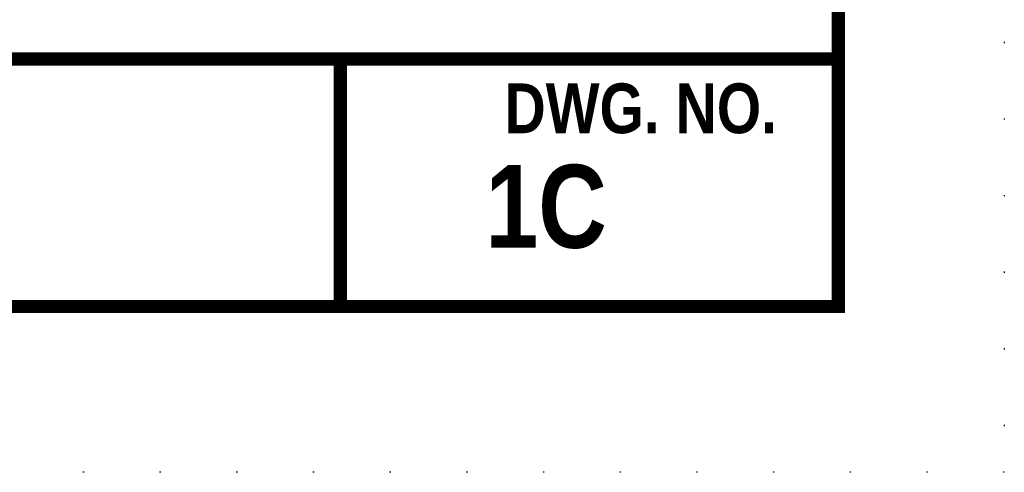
# Model space of a CAD drawing. Extents: x 185 to 418, y -408 to -105.
# Tile 2 of 118: x 337 to 418, y -408 to -370. Entities that reach past the tile are written whole.
import ezdxf
from ezdxf.enums import TextEntityAlignment as Align

# ---------------------------------------------------------------- set-up
doc = ezdxf.new("R2010")
doc.units = 0
doc.header["$LTSCALE"] = 25
doc.header["$MEASUREMENT"] = 0
doc.linetypes.add('DOT2', pattern=[0.125, 0, -0.125])
doc.layers.get('DEFPOINTS').update_dxf_attribs({"linetype": 'CONTINUOUS'})
doc.layers.add('BORDER', color=252, linetype='CONTINUOUS')
doc.layers.add('TEXT', color=7, linetype='CONTINUOUS')
doc.styles.add('TECHNICAL', font='techb___.ttf')

msp = doc.modelspace()

# ---------------------------------------------------------------- linework, layer by layer
at = {"layer": 'BORDER', "color": 7, "const_width": 1.1}
msp.add_lwpolyline([(198.431, -393.953), (198.431, -119.056), (404.604, -119.056), (404.604, -393.953)], close=True, dxfattribs=at)
for points in [[(198.431, -373.426), (404.604, -373.426)], [(363.369, -373.426), (363.369, -393.953)]]:
    msp.add_lwpolyline(points, dxfattribs=at)
at = {"layer": 'DEFPOINTS', "color": 3, "linetype": 'DOT2', "ltscale": 2}
msp.add_lwpolyline([(184.686, -407.698), (184.686, -105.311), (418.348, -105.311), (418.348, -407.698)], close=True, dxfattribs=at)

# ---------------------------------------------------------------- texts
at = {"layer": 'TEXT', "color": 7, "style": 'TECHNICAL'}
for s, height, p in [('DWG. NO.', 4.1235, (399.528, -377.525)), ('1C', 6.8724, (385.433, -385.649))]:
    msp.add_text(s, height=height, dxfattribs=at).set_placement(p, align=Align.MIDDLE_RIGHT)

doc.saveas('drawing.dxf')
